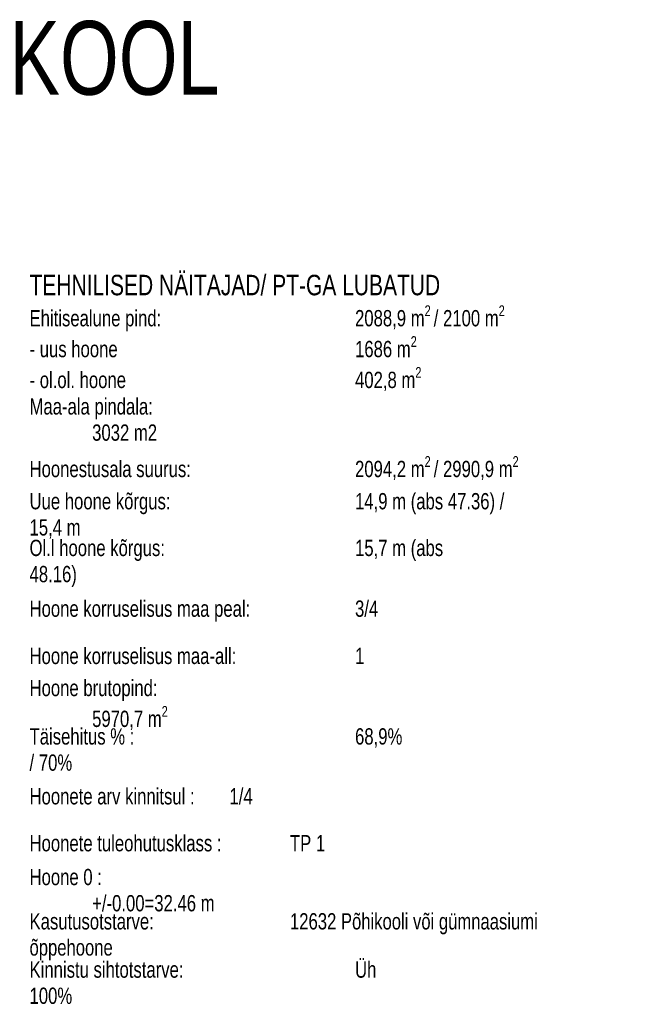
# Model space of a CAD drawing. Header units: metres. Extents: x 738076 to 738809, y 6589688 to 6590318.
# Tile 172 of 188: x 738669 to 738709, y 6590144 to 6590207. Entities that reach past the tile are written whole.
import ezdxf

# ---------------------------------------------------------------- set-up
doc = ezdxf.new("R2010")
doc.units = ezdxf.units.M
for name, color, linetype, lineweight in [('_MA-tingm2rgid (2D)', 7, 'Continuous', 5), ('_MA-tingm2rgid (2D)-1', 7, 'Continuous', 5), ('MA-MA tekst', 7, 'Continuous', 13), ('None', 7, 'Continuous', 5)]:
    doc.layers.add(name, color=color, linetype=linetype, lineweight=lineweight)
doc.styles.add('Swis721 LtCn BT', font='Swis721 LtCn BT')

# ---------------------------------------------------------------- blocks, each defined once
blk = doc.blocks.new('MA-tingm2rgid (2D)')
at = {"layer": 'MA-MA tekst', "insert": (-2153747.316, -6234537.463), "char_height": 4.7129, "width": 29.36637, "attachment_point": 1, "line_spacing_factor": 0.426072, "style": 'Swis721 LtCn BT'}
blk.add_mtext('KOOL', dxfattribs=at)
at = {"layer": 'MA-MA tekst', "insert": (-2153746.038, -6234553.693), "char_height": 1.30914, "attachment_point": 1, "line_spacing_factor": 0.972865, "style": 'Swis721 LtCn BT'}
blk.add_mtext('TEHNILISED NÄITAJAD/ PT-GA LUBATUD', dxfattribs=at)
at = {"layer": 'None', "color": 7, "attachment_point": 4, "line_spacing_factor": 0.965265, "style": 'Swis721 LtCn BT'}
for s, insert, char_height in [('\\A1;\\pxt3.846;Ehitisealune pind:^I^I^I2088,9 m{\\H0.9851x;\\H0.6667x;\\S2 ^ ;}/ 2100 m{\\H0.9851x;\\H0.6667x;\\S2 ^ ;}\\P- uus hoone^I^I^I^I1686 m{\\H0.9851x;\\H0.6667x;\\S2 ^ ;}{\\H0.9851x;\\H0.6667x;\\S ^ ;}^I^I\\P- ol.ol. hoone^I^I^I^I402,8 m{\\H0.9851x;\\H0.6667x;\\S2 ^ ;}{\\H0.9851x;\\H0.6667x;\\S ^ ;}', (-2153746.038, -6234558.387), 1.040184), ('\\pxt3.846;Maa-ala pindala:^I^I^I3032 m2', (-2153746.038, -6234562.952), 1.04018), ('\\A1;\\pxt3.846;Hoonestusala suurus:^I^I^I2094,2 m{\\H0.9851x;\\H0.6667x;\\S2 ^ ;}/ 2990,9 m{\\H0.9851x;\\H0.6667x;\\S2 ^ ;}', (-2153746.038, -6234566.056), 1.040184), ('\\pxt3.846;Uue hoone kõrgus:^I^I^I14,9 m (abs 47.36) / 15,4 m', (-2153746.038, -6234569.103), 1.04018), ('\\pxt3.846;Ol.l hoone kõrgus:^I^I^I15,7 m (abs 48.16)', (-2153746.038, -6234572.15), 1.04018), ('\\pxt3.846;Hoone korruselisus maa peal:^I^I3/4', (-2153746.038, -6234575.197), 1.04018), ('\\pxt3.846;Hoone korruselisus maa-all:^I^I1', (-2153746.038, -6234578.069), 1.04018), ('\\A1;\\pxt3.846;Hoone brutopind:^I^I^I5970,7 m{\\H0.9851x;\\H0.6667x;\\S2 ^ ;}', (-2153746.038, -6234581.197), 1.04018), ('\\pxt3.846;Täisehitus % :^I^I^I^I68,9% / 70%', (-2153746.038, -6234584.055), 1.04018), ('\\pxt3.846;Hoonete arv kinnitsul :^I^I1/4', (-2153746.038, -6234587.045), 1.04018), ('\\pxt3.846;Hoonete tuleohutusklass :^I^ITP 1', (-2153746.038, -6234590.045), 1.04018), ('\\pxt3.846;Hoone 0 :^I^I^I^I+/-0.00=32.46 m', (-2153746.038, -6234593.046), 1.04018), ('\\pxt3.846;Kasutusotstarve:^I^I^I12632{\\H0.9963x; Põhikooli või gümnaasiumi õppehoone}', (-2153746.038, -6234596.026), 1.04018), ('\\pxt3.846;Kinnistu sihtotstarve:^I^I^IÜh 100%', (-2153746.038, -6234598.965), 1.04018)]:
    blk.add_mtext(s, dxfattribs=dict(at, insert=insert, char_height=char_height))
blk = doc.blocks.new('MA-tingm2rgid (2D)-1')
at = {"layer": 'MA-MA tekst', "insert": (-2153747.316, -6234537.463), "char_height": 4.7129, "width": 29.36637, "attachment_point": 1, "line_spacing_factor": 0.426072, "style": 'Swis721 LtCn BT'}
blk.add_mtext('KOOL', dxfattribs=at)
at = {"layer": 'MA-MA tekst', "insert": (-2153746.038, -6234553.693), "char_height": 1.30914, "attachment_point": 1, "line_spacing_factor": 0.972865, "style": 'Swis721 LtCn BT'}
blk.add_mtext('TEHNILISED NÄITAJAD/ PT-GA LUBATUD', dxfattribs=at)
at = {"layer": 'None', "color": 7, "attachment_point": 4, "line_spacing_factor": 0.965265, "style": 'Swis721 LtCn BT'}
for s, insert, char_height in [('\\A1;\\pxt3.846;Ehitisealune pind:^I^I^I2088,9 m{\\H0.9851x;\\H0.6667x;\\S2 ^ ;}/ 2100 m{\\H0.9851x;\\H0.6667x;\\S2 ^ ;}\\P- uus hoone^I^I^I^I1686 m{\\H0.9851x;\\H0.6667x;\\S2 ^ ;}{\\H0.9851x;\\H0.6667x;\\S ^ ;}^I^I\\P- ol.ol. hoone^I^I^I^I402,8 m{\\H0.9851x;\\H0.6667x;\\S2 ^ ;}{\\H0.9851x;\\H0.6667x;\\S ^ ;}', (-2153746.038, -6234558.387), 1.040184), ('\\pxt3.846;Maa-ala pindala:^I^I^I3032 m2', (-2153746.038, -6234562.952), 1.04018), ('\\A1;\\pxt3.846;Hoonestusala suurus:^I^I^I2094,2 m{\\H0.9851x;\\H0.6667x;\\S2 ^ ;}/ 2990,9 m{\\H0.9851x;\\H0.6667x;\\S2 ^ ;}', (-2153746.038, -6234566.056), 1.040184), ('\\pxt3.846;Uue hoone kõrgus:^I^I^I14,9 m (abs 47.36) / 15,4 m', (-2153746.038, -6234569.103), 1.04018), ('\\pxt3.846;Ol.l hoone kõrgus:^I^I^I15,7 m (abs 48.16)', (-2153746.038, -6234572.15), 1.04018), ('\\pxt3.846;Hoone korruselisus maa peal:^I^I3/4', (-2153746.038, -6234575.197), 1.04018), ('\\pxt3.846;Hoone korruselisus maa-all:^I^I1', (-2153746.038, -6234578.069), 1.04018), ('\\A1;\\pxt3.846;Hoone brutopind:^I^I^I5970,7 m{\\H0.9851x;\\H0.6667x;\\S2 ^ ;}', (-2153746.038, -6234581.197), 1.04018), ('\\pxt3.846;Täisehitus % :^I^I^I^I68,9% / 70%', (-2153746.038, -6234584.055), 1.04018), ('\\pxt3.846;Hoonete arv kinnitsul :^I^I1/4', (-2153746.038, -6234587.045), 1.04018), ('\\pxt3.846;Hoonete tuleohutusklass :^I^ITP 1', (-2153746.038, -6234590.045), 1.04018), ('\\pxt3.846;Hoone 0 :^I^I^I^I+/-0.00=32.46 m', (-2153746.038, -6234593.046), 1.04018), ('\\pxt3.846;Kasutusotstarve:^I^I^I12632{\\H0.9963x; Põhikooli või gümnaasiumi õppehoone}', (-2153746.038, -6234596.026), 1.04018), ('\\pxt3.846;Kinnistu sihtotstarve:^I^I^IÜh 100%', (-2153746.038, -6234598.965), 1.04018)]:
    blk.add_mtext(s, dxfattribs=dict(at, insert=insert, char_height=char_height))

msp = doc.modelspace()

# ---------------------------------------------------------------- block references
at = {"layer": '_MA-tingm2rgid (2D)'}
msp.add_blockref('MA-tingm2rgid (2D)', (2892415.877, 12824744.766), dxfattribs=at)

# ---------------------------------------------------------------- next in the draw order: block references
at = {"layer": '_MA-tingm2rgid (2D)-1'}
msp.add_blockref('MA-tingm2rgid (2D)-1', (2892415.877, 12824744.766), dxfattribs=at)

doc.saveas('drawing.dxf')
